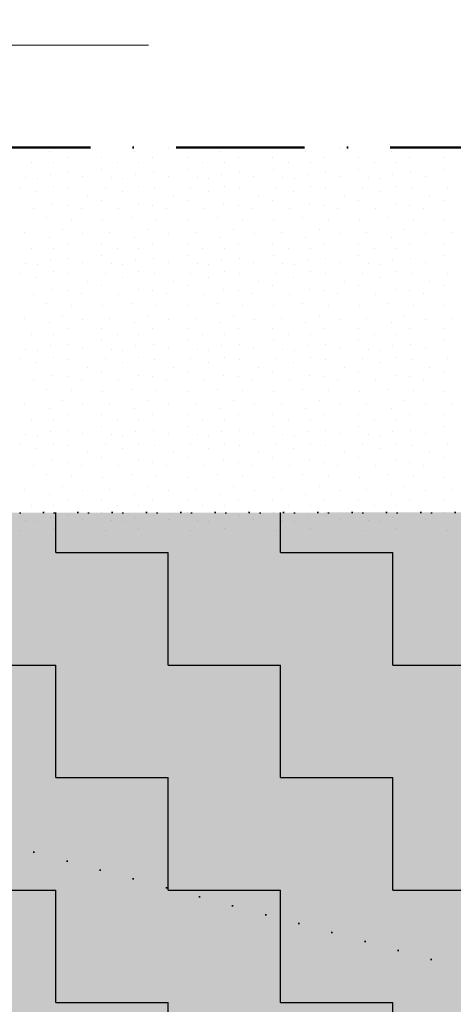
# Model space of a CAD drawing. Header units: millimetres. Extents: x -211955 to 157391, y -241491 to 94238.
# Tile 105 of 138: x 9629 to 10642, y -45416 to -43119. Entities that reach past the tile are written whole.
import ezdxf

# ---------------------------------------------------------------- set-up
doc = ezdxf.new("R2010")
doc.units = ezdxf.units.MM
doc.header["$PDMODE"] = 65
doc.linetypes.add('Cerchovana_1', pattern=[500, 300, -100, 0, -100])
doc.linetypes.add('Teckovana 0.5x_2', pattern=[80, 0, -80])
for name, color, linetype, lineweight in [('XR$2$PŮDORYS 1.NP - STÁVAJÍCÍ_1', 7, 'Continuous', 25), ('XR$3$SITUACE - BOURÁNÍ_1', 7, 'Continuous', 25), ('XR$4$SITUACE - BOURÁNÍ - KOTY_1', 7, 'Continuous', 25)]:
    doc.layers.add(name, color=color, linetype=linetype, lineweight=lineweight)
doc.styles.add('ARIALNARROW', font='ARIALN.TTF')
doc.dimstyles.new('DIMSTYLE_4', dxfattribs={"dimtxt": 250, "dimasz": 300, "dimexe": 0, "dimexo": 0, "dimgap": 125, "dimtad": 2, "dimlfac": 0.001, "dimrnd": 0.05, "dimzin": 4, "dimdsep": 46, "dimtxsty": 'ARIALNARROW', "dimblk1": 'ALL_ML_STRICH', "dimblk2": 'ALL_ML_STRICH', "dimsah": 1, "dimcen": 0, "dimclrd": 6, "dimclre": 6, "dimclrt": 6, "dimadec": 0, "dimazin": 0, "dimtfac": 1, "dimtdec": 0, "dimtix": 1, "dimtmove": 2, "dimatfit": 3, "dimfxl": 0, "dimtzin": 0, "dimlwd": 0, "dimlwe": 18, "dimarcsym": 0})

# ---------------------------------------------------------------- blocks, each defined once
blk = doc.blocks.new('VZOR_0')
at = {"layer": 'XR$3$SITUACE - BOURÁNÍ_1', "color": 204, "linetype": 'Continuous', "lineweight": 13}
for p, q in [((9776.2, -43417.2), (9776.2, -43417.2)), ((9976.2, -43417.2), (9976.2, -43417.2)), ((10176.2, -43417.2), (10176.2, -43417.2)), ((10376.2, -43417.2), (10376.2, -43417.2)), ((10576.2, -43417.2), (10576.2, -43417.2)), ((9697.4, -43425.8), (9697.4, -43425.8)), ((9740, -43440), (9740, -43440)), ((9820, -43440), (9820, -43440)), ((9897.4, -43425.8), (9897.4, -43425.8)), ((9940, -43440), (9940, -43440)), ((10020, -43440), (10020, -43440)), ((10097.4, -43425.8), (10097.4, -43425.8)), ((10140, -43440), (10140, -43440)), ((10220, -43440), (10220, -43440)), ((10297.4, -43425.8), (10297.4, -43425.8)), ((10340, -43440), (10340, -43440)), ((10420, -43440), (10420, -43440)), ((10497.4, -43425.8), (10497.4, -43425.8)), ((10540, -43440), (10540, -43440)), ((10620, -43440), (10620, -43440)), ((9656.8, -43452.4), (9656.8, -43452.4)), ((9706.8, -43453), (9706.8, -43453)), ((9820.6, -43468), (9820.6, -43468)), ((9856.8, -43452.4), (9856.8, -43452.4)), ((9906.8, -43453), (9906.8, -43453)), ((10020.6, -43468), (10020.6, -43468)), ((10056.8, -43452.4), (10056.8, -43452.4)), ((10106.8, -43453), (10106.8, -43453)), ((10220.6, -43468), (10220.6, -43468)), ((10256.8, -43452.4), (10256.8, -43452.4)), ((10306.8, -43453), (10306.8, -43453)), ((10420.6, -43468), (10420.6, -43468)), ((10456.8, -43452.4), (10456.8, -43452.4)), ((10506.8, -43453), (10506.8, -43453)), ((10620.6, -43468), (10620.6, -43468)), ((9643.4, -43487.8), (9643.4, -43487.8)), ((9669.8, -43490), (9669.8, -43490)), ((9700, -43480), (9700, -43480)), ((9741.8, -43476.4), (9741.8, -43476.4)), ((9775.4, -43484.6), (9775.4, -43484.6)), ((9843.4, -43487.8), (9843.4, -43487.8)), ((9869.8, -43490), (9869.8, -43490)), ((9900, -43480), (9900, -43480)), ((9941.8, -43476.4), (9941.8, -43476.4)), ((9975.4, -43484.6), (9975.4, -43484.6)), ((10043.4, -43487.8), (10043.4, -43487.8)), ((10069.8, -43490), (10069.8, -43490)), ((10100, -43480), (10100, -43480)), ((10141.8, -43476.4), (10141.8, -43476.4)), ((10175.4, -43484.6), (10175.4, -43484.6)), ((10243.4, -43487.8), (10243.4, -43487.8)), ((10269.8, -43490), (10269.8, -43490)), ((10300, -43480), (10300, -43480)), ((10341.8, -43476.4), (10341.8, -43476.4)), ((10375.4, -43484.6), (10375.4, -43484.6)), ((10443.4, -43487.8), (10443.4, -43487.8)), ((10469.8, -43490), (10469.8, -43490)), ((10500, -43480), (10500, -43480)), ((10541.8, -43476.4), (10541.8, -43476.4)), ((10575.4, -43484.6), (10575.4, -43484.6)), ((9628.8, -43510.4), (9628.8, -43510.4)), ((9707, -43507), (9707, -43507)), ((9742.8, -43511.8), (9742.8, -43511.8)), ((9828.8, -43510.4), (9828.8, -43510.4)), ((9907, -43507), (9907, -43507)), ((9942.8, -43511.8), (9942.8, -43511.8)), ((10028.8, -43510.4), (10028.8, -43510.4)), ((10107, -43507), (10107, -43507)), ((10142.8, -43511.8), (10142.8, -43511.8)), ((10228.8, -43510.4), (10228.8, -43510.4)), ((10307, -43507), (10307, -43507)), ((10342.8, -43511.8), (10342.8, -43511.8)), ((10428.8, -43510.4), (10428.8, -43510.4)), ((10507, -43507), (10507, -43507)), ((10542.8, -43511.8), (10542.8, -43511.8)), ((10628.8, -43510.4), (10628.8, -43510.4)), ((9668.8, -43519.8), (9668.8, -43519.8)), ((9787, -43529.6), (9787, -43529.6)), ((9868.8, -43519.8), (9868.8, -43519.8)), ((9987, -43529.6), (9987, -43529.6)), ((10068.8, -43519.8), (10068.8, -43519.8)), ((10187, -43529.6), (10187, -43529.6)), ((10268.8, -43519.8), (10268.8, -43519.8)), ((10387, -43529.6), (10387, -43529.6)), ((10468.8, -43519.8), (10468.8, -43519.8)), ((10587, -43529.6), (10587, -43529.6)), ((9660, -43560), (9660, -43560)), ((9705.4, -43548.4), (9705.4, -43548.4)), ((9739.8, -43551.8), (9739.8, -43551.8)), ((9772, -43558.6), (9772, -43558.6)), ((9820, -43540), (9820, -43540)), ((9860, -43560), (9860, -43560)), ((9905.4, -43548.4), (9905.4, -43548.4)), ((9939.8, -43551.8), (9939.8, -43551.8)), ((9972, -43558.6), (9972, -43558.6)), ((10020, -43540), (10020, -43540)), ((10060, -43560), (10060, -43560)), ((10105.4, -43548.4), (10105.4, -43548.4)), ((10139.8, -43551.8), (10139.8, -43551.8)), ((10172, -43558.6), (10172, -43558.6)), ((10220, -43540), (10220, -43540)), ((10260, -43560), (10260, -43560)), ((10305.4, -43548.4), (10305.4, -43548.4)), ((10339.8, -43551.8), (10339.8, -43551.8)), ((10372, -43558.6), (10372, -43558.6)), ((10420, -43540), (10420, -43540)), ((10460, -43560), (10460, -43560)), ((10505.4, -43548.4), (10505.4, -43548.4)), ((10539.8, -43551.8), (10539.8, -43551.8)), ((10572, -43558.6), (10572, -43558.6)), ((10620, -43540), (10620, -43540)), ((9690.2, -43580.8), (9690.2, -43580.8)), ((9748.8, -43584.8), (9748.8, -43584.8)), ((9890.2, -43580.8), (9890.2, -43580.8)), ((9948.8, -43584.8), (9948.8, -43584.8)), ((10090.2, -43580.8), (10090.2, -43580.8)), ((10148.8, -43584.8), (10148.8, -43584.8)), ((10290.2, -43580.8), (10290.2, -43580.8)), ((10348.8, -43584.8), (10348.8, -43584.8)), ((10490.2, -43580.8), (10490.2, -43580.8)), ((10548.8, -43584.8), (10548.8, -43584.8)), ((9821.8, -43586), (9821.8, -43586)), ((10021.8, -43586), (10021.8, -43586)), ((10221.8, -43586), (10221.8, -43586)), ((10421.8, -43586), (10421.8, -43586)), ((10621.8, -43586), (10621.8, -43586)), ((9639.6, -43615.6), (9639.6, -43615.6)), ((9697.4, -43625.8), (9697.4, -43625.8)), ((9728, -43608.4), (9728, -43608.4)), ((9776.2, -43617.2), (9776.2, -43617.2)), ((9839.6, -43615.6), (9839.6, -43615.6)), ((9897.4, -43625.8), (9897.4, -43625.8)), ((9928, -43608.4), (9928, -43608.4)), ((9976.2, -43617.2), (9976.2, -43617.2)), ((10039.6, -43615.6), (10039.6, -43615.6)), ((10097.4, -43625.8), (10097.4, -43625.8)), ((10128, -43608.4), (10128, -43608.4)), ((10176.2, -43617.2), (10176.2, -43617.2)), ((10239.6, -43615.6), (10239.6, -43615.6)), ((10297.4, -43625.8), (10297.4, -43625.8)), ((10328, -43608.4), (10328, -43608.4)), ((10376.2, -43617.2), (10376.2, -43617.2)), ((10439.6, -43615.6), (10439.6, -43615.6)), ((10497.4, -43625.8), (10497.4, -43625.8)), ((10528, -43608.4), (10528, -43608.4)), ((10576.2, -43617.2), (10576.2, -43617.2)), ((10639.6, -43615.6), (10639.6, -43615.6)), ((9656.8, -43652.4), (9656.8, -43652.4)), ((9706.8, -43653), (9706.8, -43653)), ((9740, -43640), (9740, -43640)), ((9820, -43640), (9820, -43640)), ((9856.8, -43652.4), (9856.8, -43652.4)), ((9906.8, -43653), (9906.8, -43653)), ((9940, -43640), (9940, -43640)), ((10020, -43640), (10020, -43640)), ((10056.8, -43652.4), (10056.8, -43652.4)), ((10106.8, -43653), (10106.8, -43653)), ((10140, -43640), (10140, -43640)), ((10220, -43640), (10220, -43640)), ((10256.8, -43652.4), (10256.8, -43652.4)), ((10306.8, -43653), (10306.8, -43653)), ((10340, -43640), (10340, -43640)), ((10420, -43640), (10420, -43640)), ((10456.8, -43652.4), (10456.8, -43652.4)), ((10506.8, -43653), (10506.8, -43653)), ((10540, -43640), (10540, -43640)), ((10620, -43640), (10620, -43640)), ((9741.8, -43676.4), (9741.8, -43676.4)), ((9820.6, -43668), (9820.6, -43668)), ((9941.8, -43676.4), (9941.8, -43676.4)), ((10020.6, -43668), (10020.6, -43668)), ((10141.8, -43676.4), (10141.8, -43676.4)), ((10220.6, -43668), (10220.6, -43668)), ((10341.8, -43676.4), (10341.8, -43676.4)), ((10420.6, -43668), (10420.6, -43668)), ((10541.8, -43676.4), (10541.8, -43676.4)), ((10620.6, -43668), (10620.6, -43668)), ((9643.4, -43687.8), (9643.4, -43687.8)), ((9669.8, -43690), (9669.8, -43690)), ((9700, -43680), (9700, -43680)), ((9775.4, -43684.6), (9775.4, -43684.6)), ((9843.4, -43687.8), (9843.4, -43687.8)), ((9869.8, -43690), (9869.8, -43690)), ((9900, -43680), (9900, -43680)), ((9975.4, -43684.6), (9975.4, -43684.6)), ((10043.4, -43687.8), (10043.4, -43687.8)), ((10069.8, -43690), (10069.8, -43690)), ((10100, -43680), (10100, -43680)), ((10175.4, -43684.6), (10175.4, -43684.6)), ((10243.4, -43687.8), (10243.4, -43687.8)), ((10269.8, -43690), (10269.8, -43690)), ((10300, -43680), (10300, -43680)), ((10375.4, -43684.6), (10375.4, -43684.6)), ((10443.4, -43687.8), (10443.4, -43687.8)), ((10469.8, -43690), (10469.8, -43690)), ((10500, -43680), (10500, -43680)), ((10575.4, -43684.6), (10575.4, -43684.6)), ((9628.8, -43710.4), (9628.8, -43710.4)), ((9668.8, -43719.8), (9668.8, -43719.8)), ((9707, -43707), (9707, -43707)), ((9742.8, -43711.8), (9742.8, -43711.8)), ((9828.8, -43710.4), (9828.8, -43710.4)), ((9868.8, -43719.8), (9868.8, -43719.8)), ((9907, -43707), (9907, -43707)), ((9942.8, -43711.8), (9942.8, -43711.8)), ((10028.8, -43710.4), (10028.8, -43710.4)), ((10068.8, -43719.8), (10068.8, -43719.8)), ((10107, -43707), (10107, -43707)), ((10142.8, -43711.8), (10142.8, -43711.8)), ((10228.8, -43710.4), (10228.8, -43710.4)), ((10268.8, -43719.8), (10268.8, -43719.8)), ((10307, -43707), (10307, -43707)), ((10342.8, -43711.8), (10342.8, -43711.8)), ((10428.8, -43710.4), (10428.8, -43710.4)), ((10468.8, -43719.8), (10468.8, -43719.8)), ((10507, -43707), (10507, -43707)), ((10542.8, -43711.8), (10542.8, -43711.8)), ((10628.8, -43710.4), (10628.8, -43710.4)), ((9787, -43729.6), (9787, -43729.6)), ((9820, -43740), (9820, -43740)), ((9987, -43729.6), (9987, -43729.6)), ((10020, -43740), (10020, -43740)), ((10187, -43729.6), (10187, -43729.6)), ((10220, -43740), (10220, -43740)), ((10387, -43729.6), (10387, -43729.6)), ((10420, -43740), (10420, -43740)), ((10587, -43729.6), (10587, -43729.6)), ((10620, -43740), (10620, -43740)), ((9660, -43760), (9660, -43760)), ((9705.4, -43748.4), (9705.4, -43748.4)), ((9739.8, -43751.8), (9739.8, -43751.8)), ((9772, -43758.6), (9772, -43758.6)), ((9860, -43760), (9860, -43760)), ((9905.4, -43748.4), (9905.4, -43748.4)), ((9939.8, -43751.8), (9939.8, -43751.8)), ((9972, -43758.6), (9972, -43758.6)), ((10060, -43760), (10060, -43760)), ((10105.4, -43748.4), (10105.4, -43748.4)), ((10139.8, -43751.8), (10139.8, -43751.8)), ((10172, -43758.6), (10172, -43758.6)), ((10260, -43760), (10260, -43760)), ((10305.4, -43748.4), (10305.4, -43748.4)), ((10339.8, -43751.8), (10339.8, -43751.8)), ((10372, -43758.6), (10372, -43758.6)), ((10460, -43760), (10460, -43760)), ((10505.4, -43748.4), (10505.4, -43748.4)), ((10539.8, -43751.8), (10539.8, -43751.8)), ((10572, -43758.6), (10572, -43758.6)), ((9690.2, -43780.8), (9690.2, -43780.8)), ((9748.8, -43784.8), (9748.8, -43784.8)), ((9821.8, -43786), (9821.8, -43786)), ((9890.2, -43780.8), (9890.2, -43780.8)), ((9948.8, -43784.8), (9948.8, -43784.8)), ((10021.8, -43786), (10021.8, -43786)), ((10090.2, -43780.8), (10090.2, -43780.8)), ((10148.8, -43784.8), (10148.8, -43784.8)), ((10221.8, -43786), (10221.8, -43786)), ((10290.2, -43780.8), (10290.2, -43780.8)), ((10348.8, -43784.8), (10348.8, -43784.8)), ((10421.8, -43786), (10421.8, -43786)), ((10490.2, -43780.8), (10490.2, -43780.8)), ((10548.8, -43784.8), (10548.8, -43784.8)), ((10621.8, -43786), (10621.8, -43786)), ((9728, -43808.4), (9728, -43808.4)), ((9928, -43808.4), (9928, -43808.4)), ((10128, -43808.4), (10128, -43808.4)), ((10328, -43808.4), (10328, -43808.4)), ((10528, -43808.4), (10528, -43808.4)), ((9639.6, -43815.6), (9639.6, -43815.6)), ((9697.4, -43825.8), (9697.4, -43825.8)), ((9776.2, -43817.2), (9776.2, -43817.2)), ((9839.6, -43815.6), (9839.6, -43815.6)), ((9897.4, -43825.8), (9897.4, -43825.8)), ((9976.2, -43817.2), (9976.2, -43817.2)), ((10039.6, -43815.6), (10039.6, -43815.6)), ((10097.4, -43825.8), (10097.4, -43825.8)), ((10176.2, -43817.2), (10176.2, -43817.2)), ((10239.6, -43815.6), (10239.6, -43815.6)), ((10297.4, -43825.8), (10297.4, -43825.8)), ((10376.2, -43817.2), (10376.2, -43817.2)), ((10439.6, -43815.6), (10439.6, -43815.6)), ((10497.4, -43825.8), (10497.4, -43825.8)), ((10576.2, -43817.2), (10576.2, -43817.2)), ((10639.6, -43815.6), (10639.6, -43815.6)), ((9656.8, -43852.4), (9656.8, -43852.4)), ((9706.8, -43853), (9706.8, -43853)), ((9740, -43840), (9740, -43840)), ((9820, -43840), (9820, -43840)), ((9856.8, -43852.4), (9856.8, -43852.4)), ((9906.8, -43853), (9906.8, -43853)), ((9940, -43840), (9940, -43840)), ((10020, -43840), (10020, -43840)), ((10056.8, -43852.4), (10056.8, -43852.4)), ((10106.8, -43853), (10106.8, -43853)), ((10140, -43840), (10140, -43840)), ((10220, -43840), (10220, -43840)), ((10256.8, -43852.4), (10256.8, -43852.4)), ((10306.8, -43853), (10306.8, -43853)), ((10340, -43840), (10340, -43840)), ((10420, -43840), (10420, -43840)), ((10456.8, -43852.4), (10456.8, -43852.4)), ((10506.8, -43853), (10506.8, -43853)), ((10540, -43840), (10540, -43840)), ((10620, -43840), (10620, -43840)), ((9700, -43880), (9700, -43880)), ((9741.8, -43876.4), (9741.8, -43876.4)), ((9820.6, -43868), (9820.6, -43868)), ((9900, -43880), (9900, -43880)), ((9941.8, -43876.4), (9941.8, -43876.4)), ((10020.6, -43868), (10020.6, -43868)), ((10100, -43880), (10100, -43880)), ((10141.8, -43876.4), (10141.8, -43876.4)), ((10220.6, -43868), (10220.6, -43868)), ((10300, -43880), (10300, -43880)), ((10341.8, -43876.4), (10341.8, -43876.4)), ((10420.6, -43868), (10420.6, -43868)), ((10500, -43880), (10500, -43880)), ((10541.8, -43876.4), (10541.8, -43876.4)), ((10620.6, -43868), (10620.6, -43868)), ((9643.4, -43887.8), (9643.4, -43887.8)), ((9669.8, -43890), (9669.8, -43890)), ((9775.4, -43884.6), (9775.4, -43884.6)), ((9843.4, -43887.8), (9843.4, -43887.8)), ((9869.8, -43890), (9869.8, -43890)), ((9975.4, -43884.6), (9975.4, -43884.6)), ((10043.4, -43887.8), (10043.4, -43887.8)), ((10069.8, -43890), (10069.8, -43890)), ((10175.4, -43884.6), (10175.4, -43884.6)), ((10243.4, -43887.8), (10243.4, -43887.8)), ((10269.8, -43890), (10269.8, -43890)), ((10375.4, -43884.6), (10375.4, -43884.6)), ((10443.4, -43887.8), (10443.4, -43887.8)), ((10469.8, -43890), (10469.8, -43890)), ((10575.4, -43884.6), (10575.4, -43884.6)), ((9628.8, -43910.4), (9628.8, -43910.4)), ((9668.8, -43919.8), (9668.8, -43919.8)), ((9707, -43907), (9707, -43907)), ((9742.8, -43911.8), (9742.8, -43911.8)), ((9787, -43929.6), (9787, -43929.6)), ((9828.8, -43910.4), (9828.8, -43910.4)), ((9868.8, -43919.8), (9868.8, -43919.8)), ((9907, -43907), (9907, -43907)), ((9942.8, -43911.8), (9942.8, -43911.8)), ((9987, -43929.6), (9987, -43929.6)), ((10028.8, -43910.4), (10028.8, -43910.4)), ((10068.8, -43919.8), (10068.8, -43919.8)), ((10107, -43907), (10107, -43907)), ((10142.8, -43911.8), (10142.8, -43911.8)), ((10187, -43929.6), (10187, -43929.6)), ((10228.8, -43910.4), (10228.8, -43910.4)), ((10268.8, -43919.8), (10268.8, -43919.8)), ((10307, -43907), (10307, -43907)), ((10342.8, -43911.8), (10342.8, -43911.8)), ((10387, -43929.6), (10387, -43929.6)), ((10428.8, -43910.4), (10428.8, -43910.4)), ((10468.8, -43919.8), (10468.8, -43919.8)), ((10507, -43907), (10507, -43907)), ((10542.8, -43911.8), (10542.8, -43911.8)), ((10587, -43929.6), (10587, -43929.6)), ((10628.8, -43910.4), (10628.8, -43910.4)), ((9705.4, -43948.4), (9705.4, -43948.4)), ((9739.8, -43951.8), (9739.8, -43951.8)), ((9820, -43940), (9820, -43940)), ((9905.4, -43948.4), (9905.4, -43948.4)), ((9939.8, -43951.8), (9939.8, -43951.8)), ((10020, -43940), (10020, -43940)), ((10105.4, -43948.4), (10105.4, -43948.4)), ((10139.8, -43951.8), (10139.8, -43951.8)), ((10220, -43940), (10220, -43940)), ((10305.4, -43948.4), (10305.4, -43948.4)), ((10339.8, -43951.8), (10339.8, -43951.8)), ((10420, -43940), (10420, -43940)), ((10505.4, -43948.4), (10505.4, -43948.4)), ((10539.8, -43951.8), (10539.8, -43951.8)), ((10620, -43940), (10620, -43940)), ((9660, -43960), (9660, -43960)), ((9772, -43958.6), (9772, -43958.6)), ((9860, -43960), (9860, -43960)), ((9972, -43958.6), (9972, -43958.6)), ((10060, -43960), (10060, -43960)), ((10172, -43958.6), (10172, -43958.6)), ((10260, -43960), (10260, -43960)), ((10372, -43958.6), (10372, -43958.6)), ((10460, -43960), (10460, -43960)), ((10572, -43958.6), (10572, -43958.6)), ((9690.2, -43980.8), (9690.2, -43980.8)), ((9748.8, -43984.8), (9748.8, -43984.8)), ((9821.8, -43986), (9821.8, -43986)), ((9890.2, -43980.8), (9890.2, -43980.8)), ((9948.8, -43984.8), (9948.8, -43984.8)), ((10021.8, -43986), (10021.8, -43986)), ((10090.2, -43980.8), (10090.2, -43980.8)), ((10148.8, -43984.8), (10148.8, -43984.8)), ((10221.8, -43986), (10221.8, -43986)), ((10290.2, -43980.8), (10290.2, -43980.8)), ((10348.8, -43984.8), (10348.8, -43984.8)), ((10421.8, -43986), (10421.8, -43986)), ((10490.2, -43980.8), (10490.2, -43980.8)), ((10548.8, -43984.8), (10548.8, -43984.8)), ((10621.8, -43986), (10621.8, -43986)), ((9639.6, -44015.6), (9639.6, -44015.6)), ((9728, -44008.4), (9728, -44008.4)), ((9776.2, -44017.2), (9776.2, -44017.2)), ((9839.6, -44015.6), (9839.6, -44015.6)), ((9928, -44008.4), (9928, -44008.4)), ((9976.2, -44017.2), (9976.2, -44017.2)), ((10039.6, -44015.6), (10039.6, -44015.6)), ((10128, -44008.4), (10128, -44008.4)), ((10176.2, -44017.2), (10176.2, -44017.2)), ((10239.6, -44015.6), (10239.6, -44015.6)), ((10328, -44008.4), (10328, -44008.4)), ((10376.2, -44017.2), (10376.2, -44017.2)), ((10439.6, -44015.6), (10439.6, -44015.6)), ((10528, -44008.4), (10528, -44008.4)), ((10576.2, -44017.2), (10576.2, -44017.2)), ((10639.6, -44015.6), (10639.6, -44015.6)), ((9697.4, -44025.8), (9697.4, -44025.8)), ((9740, -44040), (9740, -44040)), ((9820, -44040), (9820, -44040)), ((9897.4, -44025.8), (9897.4, -44025.8)), ((9940, -44040), (9940, -44040)), ((10020, -44040), (10020, -44040)), ((10097.4, -44025.8), (10097.4, -44025.8)), ((10140, -44040), (10140, -44040)), ((10220, -44040), (10220, -44040)), ((10297.4, -44025.8), (10297.4, -44025.8)), ((10340, -44040), (10340, -44040)), ((10420, -44040), (10420, -44040)), ((10497.4, -44025.8), (10497.4, -44025.8)), ((10540, -44040), (10540, -44040)), ((10620, -44040), (10620, -44040)), ((9656.8, -44052.4), (9656.8, -44052.4)), ((9706.8, -44053), (9706.8, -44053)), ((9856.8, -44052.4), (9856.8, -44052.4)), ((9906.8, -44053), (9906.8, -44053)), ((10056.8, -44052.4), (10056.8, -44052.4)), ((10106.8, -44053), (10106.8, -44053)), ((10256.8, -44052.4), (10256.8, -44052.4)), ((10306.8, -44053), (10306.8, -44053)), ((10456.8, -44052.4), (10456.8, -44052.4)), ((10506.8, -44053), (10506.8, -44053)), ((9643.4, -44087.8), (9643.4, -44087.8)), ((9669.8, -44090), (9669.8, -44090)), ((9700, -44080), (9700, -44080)), ((9741.8, -44076.4), (9741.8, -44076.4)), ((9775.4, -44084.6), (9775.4, -44084.6)), ((9820.6, -44068), (9820.6, -44068)), ((9843.4, -44087.8), (9843.4, -44087.8)), ((9869.8, -44090), (9869.8, -44090)), ((9900, -44080), (9900, -44080)), ((9941.8, -44076.4), (9941.8, -44076.4)), ((9975.4, -44084.6), (9975.4, -44084.6)), ((10020.6, -44068), (10020.6, -44068)), ((10043.4, -44087.8), (10043.4, -44087.8)), ((10069.8, -44090), (10069.8, -44090)), ((10100, -44080), (10100, -44080)), ((10141.8, -44076.4), (10141.8, -44076.4)), ((10175.4, -44084.6), (10175.4, -44084.6)), ((10220.6, -44068), (10220.6, -44068)), ((10243.4, -44087.8), (10243.4, -44087.8)), ((10269.8, -44090), (10269.8, -44090)), ((10300, -44080), (10300, -44080)), ((10341.8, -44076.4), (10341.8, -44076.4)), ((10375.4, -44084.6), (10375.4, -44084.6)), ((10420.6, -44068), (10420.6, -44068)), ((10443.4, -44087.8), (10443.4, -44087.8)), ((10469.8, -44090), (10469.8, -44090)), ((10500, -44080), (10500, -44080)), ((10541.8, -44076.4), (10541.8, -44076.4)), ((10575.4, -44084.6), (10575.4, -44084.6)), ((10620.6, -44068), (10620.6, -44068)), ((9628.8, -44110.4), (9628.8, -44110.4)), ((9707, -44107), (9707, -44107)), ((9742.8, -44111.8), (9742.8, -44111.8)), ((9828.8, -44110.4), (9828.8, -44110.4)), ((9907, -44107), (9907, -44107)), ((9942.8, -44111.8), (9942.8, -44111.8)), ((10028.8, -44110.4), (10028.8, -44110.4)), ((10107, -44107), (10107, -44107)), ((10142.8, -44111.8), (10142.8, -44111.8)), ((10228.8, -44110.4), (10228.8, -44110.4)), ((10307, -44107), (10307, -44107)), ((10342.8, -44111.8), (10342.8, -44111.8)), ((10428.8, -44110.4), (10428.8, -44110.4)), ((10507, -44107), (10507, -44107)), ((10542.8, -44111.8), (10542.8, -44111.8)), ((10628.8, -44110.4), (10628.8, -44110.4)), ((9668.8, -44119.8), (9668.8, -44119.8)), ((9787, -44129.6), (9787, -44129.6)), ((9868.8, -44119.8), (9868.8, -44119.8)), ((9987, -44129.6), (9987, -44129.6)), ((10068.8, -44119.8), (10068.8, -44119.8)), ((10187, -44129.6), (10187, -44129.6)), ((10268.8, -44119.8), (10268.8, -44119.8)), ((10387, -44129.6), (10387, -44129.6)), ((10468.8, -44119.8), (10468.8, -44119.8)), ((10587, -44129.6), (10587, -44129.6)), ((9705.4, -44148.4), (9705.4, -44148.4)), ((9739.8, -44151.8), (9739.8, -44151.8)), ((9772, -44158.6), (9772, -44158.6)), ((9820, -44140), (9820, -44140)), ((9905.4, -44148.4), (9905.4, -44148.4)), ((9939.8, -44151.8), (9939.8, -44151.8)), ((9972, -44158.6), (9972, -44158.6)), ((10020, -44140), (10020, -44140)), ((10105.4, -44148.4), (10105.4, -44148.4)), ((10139.8, -44151.8), (10139.8, -44151.8)), ((10172, -44158.6), (10172, -44158.6)), ((10220, -44140), (10220, -44140)), ((10305.4, -44148.4), (10305.4, -44148.4)), ((10339.8, -44151.8), (10339.8, -44151.8)), ((10372, -44158.6), (10372, -44158.6)), ((10420, -44140), (10420, -44140)), ((10505.4, -44148.4), (10505.4, -44148.4)), ((10539.8, -44151.8), (10539.8, -44151.8)), ((10572, -44158.6), (10572, -44158.6)), ((10620, -44140), (10620, -44140)), ((9660, -44160), (9660, -44160)), ((9690.2, -44180.8), (9690.2, -44180.8)), ((9860, -44160), (9860, -44160)), ((9890.2, -44180.8), (9890.2, -44180.8)), ((10060, -44160), (10060, -44160)), ((10090.2, -44180.8), (10090.2, -44180.8)), ((10260, -44160), (10260, -44160)), ((10290.2, -44180.8), (10290.2, -44180.8)), ((10460, -44160), (10460, -44160)), ((10490.2, -44180.8), (10490.2, -44180.8)), ((9748.8, -44184.8), (9748.8, -44184.8)), ((9821.8, -44186), (9821.8, -44186)), ((9948.8, -44184.8), (9948.8, -44184.8)), ((10021.8, -44186), (10021.8, -44186)), ((10148.8, -44184.8), (10148.8, -44184.8)), ((10221.8, -44186), (10221.8, -44186)), ((10348.8, -44184.8), (10348.8, -44184.8)), ((10421.8, -44186), (10421.8, -44186)), ((10548.8, -44184.8), (10548.8, -44184.8)), ((10621.8, -44186), (10621.8, -44186)), ((9639.6, -44215.6), (9639.6, -44215.6)), ((9697.4, -44225.8), (9697.4, -44225.8)), ((9728, -44208.4), (9728, -44208.4)), ((9776.2, -44217.2), (9776.2, -44217.2)), ((9839.6, -44215.6), (9839.6, -44215.6)), ((9897.4, -44225.8), (9897.4, -44225.8)), ((9928, -44208.4), (9928, -44208.4)), ((9976.2, -44217.2), (9976.2, -44217.2)), ((10039.6, -44215.6), (10039.6, -44215.6)), ((10097.4, -44225.8), (10097.4, -44225.8)), ((10128, -44208.4), (10128, -44208.4)), ((10176.2, -44217.2), (10176.2, -44217.2)), ((10239.6, -44215.6), (10239.6, -44215.6)), ((10297.4, -44225.8), (10297.4, -44225.8)), ((10328, -44208.4), (10328, -44208.4)), ((10376.2, -44217.2), (10376.2, -44217.2)), ((10439.6, -44215.6), (10439.6, -44215.6)), ((10497.4, -44225.8), (10497.4, -44225.8)), ((10528, -44208.4), (10528, -44208.4)), ((10576.2, -44217.2), (10576.2, -44217.2)), ((10639.6, -44215.6), (10639.6, -44215.6)), ((9740, -44240), (9740, -44240)), ((9820, -44240), (9820, -44240)), ((9940, -44240), (9940, -44240)), ((10020, -44240), (10020, -44240)), ((10140, -44240), (10140, -44240)), ((10220, -44240), (10220, -44240)), ((10340, -44240), (10340, -44240)), ((10420, -44240), (10420, -44240)), ((10540, -44240), (10540, -44240)), ((10620, -44240), (10620, -44240)), ((9656.8, -44252.4), (9656.8, -44252.4)), ((9706.8, -44253), (9706.8, -44253)), ((9820.6, -44268), (9820.6, -44268)), ((9856.8, -44252.4), (9856.8, -44252.4)), ((9906.8, -44253), (9906.8, -44253)), ((10020.6, -44268), (10020.6, -44268)), ((10056.8, -44252.4), (10056.8, -44252.4)), ((10106.8, -44253), (10106.8, -44253)), ((10220.6, -44268), (10220.6, -44268)), ((10256.8, -44252.4), (10256.8, -44252.4)), ((10306.8, -44253), (10306.8, -44253)), ((10420.6, -44268), (10420.6, -44268)), ((10456.8, -44252.4), (10456.8, -44252.4)), ((10506.8, -44253), (10506.8, -44253)), ((10620.6, -44268), (10620.6, -44268)), ((9643.4, -44287.8), (9643.4, -44287.8)), ((9669.8, -44290), (9669.8, -44290)), ((9700, -44280), (9700, -44280)), ((9741.8, -44276.4), (9741.8, -44276.4)), ((9775.4, -44284.6), (9775.4, -44284.6)), ((9843.4, -44287.8), (9843.4, -44287.8)), ((9869.8, -44290), (9869.8, -44290)), ((9900, -44280), (9900, -44280)), ((9941.8, -44276.4), (9941.8, -44276.4)), ((9975.4, -44284.6), (9975.4, -44284.6)), ((10043.4, -44287.8), (10043.4, -44287.8)), ((10069.8, -44290), (10069.8, -44290)), ((10100, -44280), (10100, -44280)), ((10141.8, -44276.4), (10141.8, -44276.4)), ((10175.4, -44284.6), (10175.4, -44284.6)), ((10243.4, -44287.8), (10243.4, -44287.8)), ((10269.8, -44290), (10269.8, -44290)), ((10300, -44280), (10300, -44280)), ((10341.8, -44276.4), (10341.8, -44276.4)), ((10375.4, -44284.6), (10375.4, -44284.6)), ((10443.4, -44287.8), (10443.4, -44287.8)), ((10469.8, -44290), (10469.8, -44290)), ((10500, -44280), (10500, -44280)), ((10541.8, -44276.4), (10541.8, -44276.4)), ((10575.4, -44284.6), (10575.4, -44284.6)), ((9628.8, -44310.4), (9628.8, -44310.4)), ((9707, -44307), (9707, -44307)), ((9828.8, -44310.4), (9828.8, -44310.4)), ((9907, -44307), (9907, -44307)), ((10028.8, -44310.4), (10028.8, -44310.4)), ((10107, -44307), (10107, -44307)), ((10228.8, -44310.4), (10228.8, -44310.4)), ((10307, -44307), (10307, -44307)), ((10428.8, -44310.4), (10428.8, -44310.4)), ((10507, -44307), (10507, -44307)), ((10628.8, -44310.4), (10628.8, -44310.4))]:
    blk.add_line(p, q, dxfattribs=at)
blk = doc.blocks.new('ALL_ML_STRICH')
at = {"color": 0, "linetype": 'ByBlock', "lineweight": -2}
for p, q in [((0, -0.5), (0, 0.5)), ((-0.3, -0.3), (0.3, 0.3)), ((-1, 0), (0.5, 0))]:
    blk.add_line(p, q, dxfattribs=at)
blk = doc.blocks.new('*D26')
at = {"layer": 'DEFPOINTS', "color": 6, "linetype": 'Continuous', "lineweight": 18}
for p in [(2337, -40830.5), (2337, -44273.9), (17287.9, -44268.6)]:
    blk.add_point(p, dxfattribs=at)
at = {"layer": 'XR$4$SITUACE - BOURÁNÍ - KOTY_1', "color": 6, "linetype": 'Continuous', "lineweight": -2}
for p, q in [((2337, -42909.7), (2337, -40830.5)), ((2337, -40830.5), (17287.9, -40830.5)), ((17287.9, -42284.5), (17287.9, -40830.5))]:
    blk.add_line(p, q, dxfattribs=at)
at = {"layer": 'XR$4$SITUACE - BOURÁNÍ - KOTY_1', "color": 6, "linetype": 'Continuous', "lineweight": 18, "xscale": 300, "yscale": 300, "zscale": 300, "rotation": 180}
blk.add_blockref('ALL_ML_STRICH', (2337, -40830.5), dxfattribs=at)
at = {"layer": 'XR$4$SITUACE - BOURÁNÍ - KOTY_1', "color": 6, "linetype": 'Continuous', "lineweight": 18, "xscale": 300, "yscale": 300, "zscale": 300}
blk.add_blockref('ALL_ML_STRICH', (17287.9, -40830.5), dxfattribs=at)
at = {"layer": 'XR$4$SITUACE - BOURÁNÍ - KOTY_1', "color": 6, "linetype": 'Continuous', "lineweight": 18, "insert": (9847.5, -40605.5), "char_height": 250, "width": 1014.286, "attachment_point": 5, "style": 'ARIALNARROW'}
blk.add_mtext('\\W0.81;\\A1;{14.95}', dxfattribs=at)

msp = doc.modelspace()

# ---------------------------------------------------------------- hatches: boundary and pattern name
at = {"layer": 'XR$3$SITUACE - BOURÁNÍ_1', "linetype": 'Continuous', "lineweight": 25}
msp.add_hatch(color=254, dxfattribs=at).paths.add_polyline_path([(17269.793, -45078.892), (17287.921, -44268.626), (6723.133, -44268.692), (2404.54, -44310.658), (2337.017, -44311.482), (2337.017, -46363.086), (6004.803, -46360.412), (6004.149, -46763.892), (6003.608, -47264.086), (17222.017, -47263.892), (17222.017, -45578.892), (17288.119, -45578.892), (17288.044, -45078.892)], flags=0)
h = msp.add_hatch(dxfattribs=at)
h.set_pattern_fill('VZOR', scale=262.5, style=0, pattern_type=2)
h.set_pattern_definition([(0, (525, 525), (262.5, 262.5), [262.5, -262.5]), (90, (525, 525), (-262.5, 262.5), [262.5, -262.5])])
h.paths.add_polyline_path([(17269.793, -45078.892), (17287.921, -44268.626), (6723.133, -44268.692), (2404.54, -44310.658), (2337.017, -44311.482), (2337.017, -46363.086), (6004.803, -46360.412), (6004.149, -46763.892), (6003.608, -47264.086), (17222.017, -47263.892), (17222.017, -45578.892), (17288.119, -45578.892), (17288.044, -45078.892)], flags=0)

# ---------------------------------------------------------------- linework, layer by layer
at = {"layer": 'XR$2$PŮDORYS 1.NP - STÁVAJÍCÍ_1', "color": 7, "linetype": 'Continuous', "lineweight": 13}
msp.add_line((4519.488, -43178.198), (9929.488, -43178.198), dxfattribs=at)
at = {"layer": 'XR$2$PŮDORYS 1.NP - STÁVAJÍCÍ_1', "color": 7, "linetype": 'Teckovana 0.5x_2', "lineweight": 25}
msp.add_line((5704.537, -44270.378), (17287.921, -44268.626), dxfattribs=at)
at = {"layer": 'XR$2$PŮDORYS 1.NP - STÁVAJÍCÍ_1', "color": 7, "linetype": 'Teckovana 0.5x_2', "lineweight": 35}
msp.add_line((6723.133, -44268.692), (16653.133, -46946.657), dxfattribs=at)
at = {"layer": 'XR$3$SITUACE - BOURÁNÍ_1', "color": 204, "linetype": 'Cerchovana_1', "lineweight": 50}
msp.add_line((-7.849, -43416.677), (17097.151, -43416.677), dxfattribs=at)
at = {"layer": 'XR$3$SITUACE - BOURÁNÍ_1', "color": 7, "linetype": 'Teckovana 0.5x_2', "lineweight": 35}
msp.add_line((16653.133, -44268.692), (6723.133, -44268.692), dxfattribs=at)

# ---------------------------------------------------------------- block references
at = {"layer": 'XR$3$SITUACE - BOURÁNÍ_1', "color": 204, "linetype": 'Continuous', "lineweight": 13}
msp.add_blockref('VZOR_0', (0, 0), dxfattribs=at)

# ---------------------------------------------------------------- dimensions: what is measured, and where the dimension line sits
at = {"layer": 'XR$4$SITUACE - BOURÁNÍ - KOTY_1', "color": 6, "linetype": 'Continuous', "lineweight": 18}
dim = msp.add_linear_dim(base=(17287.921, -40830.484), p1=(2337.017, -42909.717), p2=(17287.921, -42284.477), dimstyle='DIMSTYLE_4', override={"dimpost": '<>', "dimclrd": 6, "dimclre": 6, "dimclrt": 6, "dimlwd": 0, "dimlwe": 18}, dxfattribs=at)
dim.commit()
dim.dimension.update_dxf_attribs({"geometry": '*D26', "text_midpoint": (9847.469, -40605.484), "dimtype": 160})

doc.saveas('drawing.dxf')
